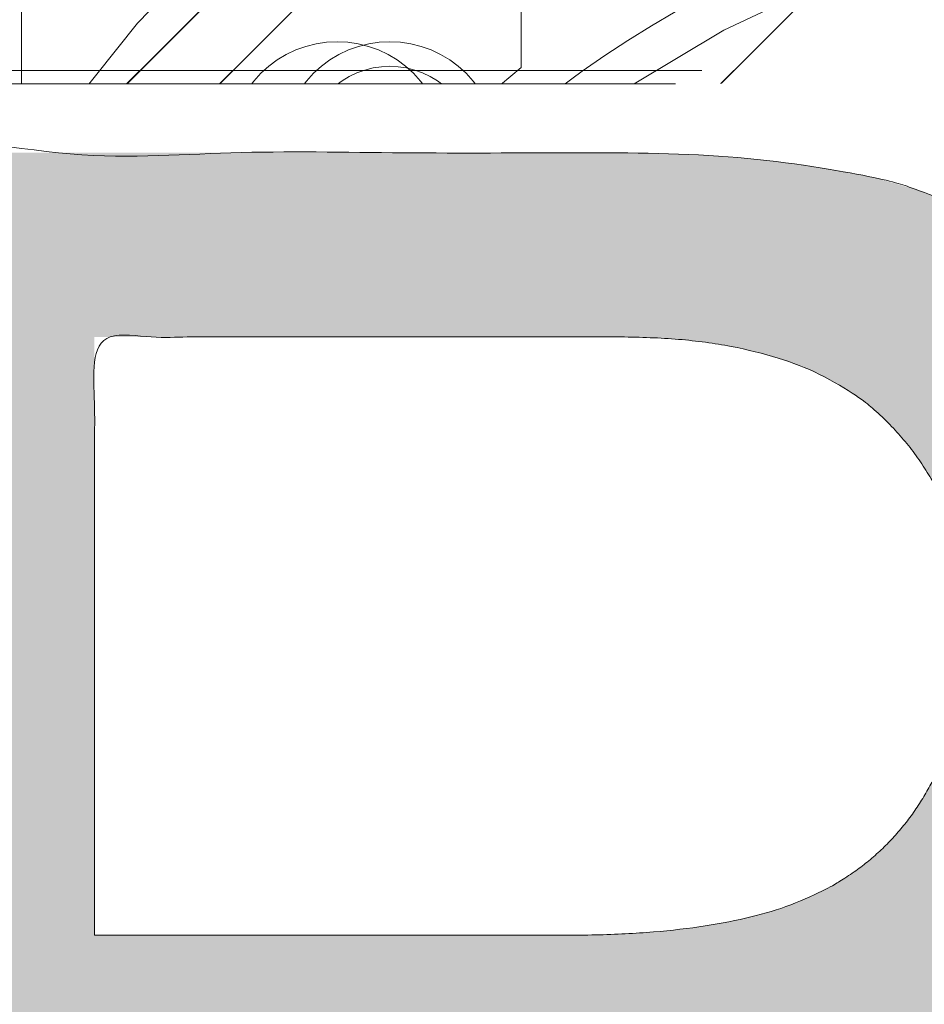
# Model space of a CAD drawing. Header units: inches. Extents: x -416 to -272, y -73 to 47.
# Tile 115 of 206: x -336.56 to -335.2, y -21.8 to -20.33. Entities that reach past the tile are written whole.
import ezdxf

# ---------------------------------------------------------------- set-up
doc = ezdxf.new("R2010")
doc.units = ezdxf.units.IN
doc.header["$LTSCALE"] = 32
doc.header["$MEASUREMENT"] = 0
doc.linetypes.add('Dash Style-1', pattern=[0.083328, 0.041656, -0.041672])
for name, color, linetype, lineweight in [('Black', 7, 'Continuous', 18), ('DashLine', 7, 'Continuous', 13), ('DashLineFill', 7, 'Dash Style-1', 13), ('Drawing', 7, 'Continuous', 18), ('Metal-DeskStructure', 7, 'Continuous', 13), ('None', 7, 'Continuous', 18), ('SolidLine', 7, 'Continuous', 15), ('Wood_1-H', 7, 'Continuous', 13)]:
    doc.layers.add(name, color=color, linetype=linetype, lineweight=lineweight)
pattern_1 = [(45, (0, 0), (-1.61301565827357, 1.935715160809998), []), (45, (-1.0608, 1.0608), (-0.4723460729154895, 0.4167612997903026), [])]

# ---------------------------------------------------------------- blocks, each defined once
blk = doc.blocks.new('1BRPFY-Leg_Plate (2D)')
at = {"layer": 'DashLineFill', "linetype": 'Continuous', "lineweight": 13}
h = blk.add_hatch(dxfattribs=at)
h.set_pattern_fill('Steel', color=253, style=0, pattern_type=2)
h.set_pattern_definition(pattern_1)
edge = h.paths.add_edge_path()
edge.add_arc((-1.704724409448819, 1.704724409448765), 0.1259842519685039, 90, 180, ccw=False)
edge.add_line((-1.704724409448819, 1.830708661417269), (1.704724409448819, 1.830708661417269))
edge.add_arc((1.704724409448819, 1.704724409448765), 0.1259842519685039, 0, 90, ccw=False)
edge.add_line((1.830708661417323, 1.704724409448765), (1.830708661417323, -1.704724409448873))
edge.add_arc((1.704724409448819, -1.704724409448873), 0.125984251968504, -89.99999999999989, 1.1368683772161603e-13, ccw=False)
edge.add_line((1.704724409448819, -1.830708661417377), (-1.704724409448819, -1.830708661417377))
edge.add_arc((-1.704724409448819, -1.704724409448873), 0.125984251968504, 180, 269.99999999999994, ccw=False)
edge.add_line((-1.830708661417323, -1.704724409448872), (-1.830708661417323, 1.704724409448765))
at = {"layer": 'DashLineFill', "flags": 128}
blk.add_lwpolyline([(-1.830708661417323, 1.704724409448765, -0.414213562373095), (-1.704724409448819, 1.830708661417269), (1.704724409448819, 1.830708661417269, -0.414213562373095), (1.830708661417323, 1.704724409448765), (1.830708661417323, -1.704724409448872, -0.414213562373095), (1.704724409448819, -1.830708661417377), (-1.704724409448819, -1.830708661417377, -0.414213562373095), (-1.830708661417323, -1.704724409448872)], format="xyb", close=True, dxfattribs=at)
at = {"layer": 'SolidLine', "flags": 128}
for points in [[(-1.279527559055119, 1.44094488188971), (-1.263705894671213, 1.440167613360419), (-1.248036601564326, 1.437843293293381), (-1.232670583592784, 1.433994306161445), (-1.217755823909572, 1.428657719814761), (-1.203435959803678, 1.421884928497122), (-1.189848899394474, 1.413741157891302), (-1.177125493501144, 1.404304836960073), (-1.165388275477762, 1.393666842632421), (-1.15475028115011, 1.381929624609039), (-1.145313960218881, 1.369206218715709), (-1.137170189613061, 1.355619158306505), (-1.130397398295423, 1.341299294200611), (-1.125060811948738, 1.326384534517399), (-1.121211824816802, 1.311018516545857), (-1.118887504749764, 1.29534922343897), (-1.118110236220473, 1.279527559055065), (-1.118887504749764, 1.263705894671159), (-1.121211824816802, 1.248036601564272), (-1.125060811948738, 1.23267058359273), (-1.130397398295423, 1.217755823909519), (-1.137170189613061, 1.203435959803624), (-1.145313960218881, 1.18984889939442), (-1.15475028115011, 1.17712549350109), (-1.165388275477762, 1.165388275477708), (-1.177125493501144, 1.154750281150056), (-1.189848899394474, 1.145313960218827), (-1.203435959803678, 1.137170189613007), (-1.217755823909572, 1.130397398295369), (-1.232670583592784, 1.125060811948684), (-1.248036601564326, 1.121211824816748), (-1.263705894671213, 1.11888750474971), (-1.279527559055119, 1.118110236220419), (-1.295349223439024, 1.11888750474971), (-1.311018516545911, 1.121211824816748), (-1.326384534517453, 1.125060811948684), (-1.341299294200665, 1.130397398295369), (-1.355619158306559, 1.137170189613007), (-1.369206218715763, 1.145313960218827), (-1.381929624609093, 1.154750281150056), (-1.393666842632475, 1.165388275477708), (-1.404304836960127, 1.17712549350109), (-1.413741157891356, 1.18984889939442), (-1.421884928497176, 1.203435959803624), (-1.428657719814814, 1.217755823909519), (-1.433994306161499, 1.23267058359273), (-1.437843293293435, 1.248036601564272), (-1.440167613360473, 1.263705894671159), (-1.440944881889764, 1.279527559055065), (-1.440167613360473, 1.29534922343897), (-1.437843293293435, 1.311018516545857), (-1.433994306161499, 1.326384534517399), (-1.428657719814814, 1.341299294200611), (-1.421884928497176, 1.355619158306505), (-1.413741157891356, 1.369206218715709), (-1.404304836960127, 1.381929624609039), (-1.393666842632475, 1.393666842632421), (-1.381929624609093, 1.404304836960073), (-1.369206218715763, 1.413741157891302), (-1.355619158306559, 1.421884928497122), (-1.341299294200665, 1.428657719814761), (-1.326384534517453, 1.433994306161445), (-1.311018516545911, 1.437843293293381), (-1.295349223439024, 1.440167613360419)], [(-0.7086614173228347, 0.9153543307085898), (-0.6884019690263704, 0.9143590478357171), (-0.668337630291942, 0.9113827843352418), (-0.6486616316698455, 0.9064542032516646), (-0.6295634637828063, 0.8996207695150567), (-0.6112270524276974, 0.8909482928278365), (-0.5938289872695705, 0.8805202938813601), (-0.5775368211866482, 0.868437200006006), (-0.5625074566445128, 0.854815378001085), (-0.5488856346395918, 0.8397860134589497), (-0.5368025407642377, 0.8234938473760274), (-0.5263745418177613, 0.8060957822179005), (-0.5177020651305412, 0.7877593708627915), (-0.5108686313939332, 0.7686612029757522), (-0.5059400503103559, 0.7489852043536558), (-0.5029637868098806, 0.7289208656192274), (-0.5019685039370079, 0.7086614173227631), (-0.5029637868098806, 0.6884019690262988), (-0.5059400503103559, 0.6683376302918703), (-0.5108686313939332, 0.6486616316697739), (-0.5177020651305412, 0.6295634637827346), (-0.5263745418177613, 0.6112270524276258), (-0.5368025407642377, 0.5938289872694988), (-0.5488856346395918, 0.5775368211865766), (-0.5625074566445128, 0.5625074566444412), (-0.5775368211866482, 0.5488856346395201), (-0.5938289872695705, 0.5368025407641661), (-0.6112270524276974, 0.5263745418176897), (-0.6295634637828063, 0.5177020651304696), (-0.6486616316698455, 0.5108686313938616), (-0.668337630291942, 0.5059400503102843), (-0.6884019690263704, 0.502963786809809), (-0.7086614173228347, 0.5019685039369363), (-0.728920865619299, 0.502963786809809), (-0.7489852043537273, 0.5059400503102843), (-0.7686612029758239, 0.5108686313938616), (-0.7877593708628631, 0.5177020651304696), (-0.8060957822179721, 0.5263745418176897), (-0.823493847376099, 0.5368025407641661), (-0.8397860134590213, 0.5488856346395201), (-0.8548153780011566, 0.5625074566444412), (-0.8684372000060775, 0.5775368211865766), (-0.8805202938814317, 0.5938289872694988), (-0.8909482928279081, 0.6112270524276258), (-0.8996207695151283, 0.6295634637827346), (-0.9064542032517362, 0.6486616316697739), (-0.9113827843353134, 0.6683376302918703), (-0.9143590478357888, 0.6884019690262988), (-0.9153543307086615, 0.7086614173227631), (-0.9143590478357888, 0.7289208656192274), (-0.9113827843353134, 0.7489852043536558), (-0.9064542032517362, 0.7686612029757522), (-0.8996207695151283, 0.7877593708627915), (-0.8909482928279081, 0.8060957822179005), (-0.8805202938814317, 0.8234938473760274), (-0.8684372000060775, 0.8397860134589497), (-0.8548153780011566, 0.854815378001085), (-0.8397860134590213, 0.868437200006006), (-0.823493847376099, 0.8805202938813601), (-0.8060957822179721, 0.8909482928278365), (-0.7877593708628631, 0.8996207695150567), (-0.7686612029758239, 0.9064542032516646), (-0.7489852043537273, 0.9113827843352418), (-0.728920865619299, 0.9143590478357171)]]:
    blk.add_lwpolyline(points, close=True, dxfattribs=at)
blk = doc.blocks.new('1BRPX8-Util_Bkt_Lg-F (2D)')
at = {"layer": 'DashLineFill', "linetype": 'Continuous', "lineweight": 13}
h = blk.add_hatch(dxfattribs=at)
h.set_pattern_fill('Steel', color=253, style=0, pattern_type=2)
h.set_pattern_definition(pattern_1)
edge = h.paths.add_edge_path()
edge.add_line((-4.468503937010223, 7.539370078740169), (-2.421259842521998, 7.539370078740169))
edge.add_line((-2.421259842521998, 7.539370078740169), (-2.421259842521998, 7.917322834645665))
edge.add_arc((-2.303149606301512, 7.91732283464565), 0.1181102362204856, 90.0000000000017, 179.9999999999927, ccw=False)
edge.add_line((-2.303149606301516, 8.035433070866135), (2.303149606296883, 8.035433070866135))
edge.add_arc((2.30314960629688, 7.917322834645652), 0.1181102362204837, 6.423306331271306e-12, 89.99999999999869, ccw=False)
edge.add_line((2.421259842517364, 7.917322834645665), (2.421259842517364, 7.539370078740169))
edge.add_line((2.421259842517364, 7.539370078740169), (4.46850393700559, 7.539370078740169))
edge.add_line((4.46850393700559, 7.539370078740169), (4.46850393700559, 7.405511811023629))
edge.add_line((4.46850393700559, 7.405511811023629), (3.129921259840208, 7.405511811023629))
edge.add_line((3.129921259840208, 7.405511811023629), (3.129921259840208, -2.011811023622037))
edge.add_line((3.129921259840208, -2.011811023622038), (4.46850393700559, -2.011811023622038))
edge.add_line((4.46850393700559, -2.011811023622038), (4.46850393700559, -2.145669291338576))
edge.add_line((4.46850393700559, -2.145669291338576), (2.421259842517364, -2.145669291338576))
edge.add_line((2.421259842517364, -2.145669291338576), (2.421259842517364, -2.523622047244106))
edge.add_arc((2.303149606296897, -2.523622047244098), 0.1181102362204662, 269.9999999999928, 359.9999999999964, ccw=False)
edge.add_line((2.303149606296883, -2.641732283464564), (-2.303149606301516, -2.641732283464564))
edge.add_arc((-2.303149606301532, -2.523622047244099), 0.1181102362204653, 180.0000000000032, 270.0000000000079, ccw=False)
edge.add_line((-2.421259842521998, -2.523622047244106), (-2.421259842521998, -2.145669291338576))
edge.add_line((-2.421259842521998, -2.145669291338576), (-4.468503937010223, -2.145669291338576))
edge.add_line((-4.468503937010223, -2.145669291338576), (-4.468503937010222, -2.011811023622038))
edge.add_line((-4.468503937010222, -2.011811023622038), (-3.129921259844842, -2.011811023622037))
edge.add_line((-3.129921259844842, -2.011811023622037), (-3.129921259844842, 7.405511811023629))
edge.add_line((-3.129921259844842, 7.405511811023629), (-4.468503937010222, 7.405511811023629))
edge.add_line((-4.468503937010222, 7.405511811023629), (-4.468503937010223, 7.539370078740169))
at = {"layer": 'SolidLine', "flags": 128}
blk.add_lwpolyline([(-1.279527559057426, 1.40409055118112), (-1.266932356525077, 1.403471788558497), (-1.254458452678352, 1.401621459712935), (-1.242225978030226, 1.398557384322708), (-1.23035273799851, 1.39430907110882), (-1.218953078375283, 1.388917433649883), (-1.208136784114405, 1.382434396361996), (-1.198008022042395, 1.37492239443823), (-1.188664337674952, 1.36645377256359), (-1.180195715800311, 1.357110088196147), (-1.172683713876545, 1.346981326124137), (-1.166200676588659, 1.336165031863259), (-1.160809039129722, 1.324765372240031), (-1.156560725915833, 1.312892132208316), (-1.153496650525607, 1.300659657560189), (-1.151646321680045, 1.288185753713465), (-1.151027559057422, 1.275590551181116), (-1.151646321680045, 1.262995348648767), (-1.153496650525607, 1.250521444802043), (-1.156560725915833, 1.238288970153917), (-1.160809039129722, 1.226415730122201), (-1.166200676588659, 1.215016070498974), (-1.172683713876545, 1.204199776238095), (-1.180195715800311, 1.194071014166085), (-1.188664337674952, 1.184727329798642), (-1.198008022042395, 1.176258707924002), (-1.208136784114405, 1.168746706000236), (-1.218953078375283, 1.162263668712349), (-1.23035273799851, 1.156872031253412), (-1.242225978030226, 1.152623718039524), (-1.254458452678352, 1.149559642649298), (-1.266932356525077, 1.147709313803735), (-1.279527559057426, 1.147090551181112), (-1.292122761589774, 1.147709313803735), (-1.304596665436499, 1.149559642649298), (-1.316829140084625, 1.152623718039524), (-1.328702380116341, 1.156872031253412), (-1.340102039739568, 1.162263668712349), (-1.350918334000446, 1.168746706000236), (-1.361047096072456, 1.176258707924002), (-1.370390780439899, 1.184727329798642), (-1.37885940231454, 1.194071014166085), (-1.386371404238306, 1.204199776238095), (-1.392854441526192, 1.215016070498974), (-1.398246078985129, 1.226415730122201), (-1.402494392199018, 1.238288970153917), (-1.405558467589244, 1.250521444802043), (-1.407408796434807, 1.262995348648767), (-1.408027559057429, 1.275590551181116), (-1.407408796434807, 1.288185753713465), (-1.405558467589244, 1.300659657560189), (-1.402494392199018, 1.312892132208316), (-1.398246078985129, 1.324765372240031), (-1.392854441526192, 1.336165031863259), (-1.386371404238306, 1.346981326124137), (-1.37885940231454, 1.357110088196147), (-1.370390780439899, 1.36645377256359), (-1.361047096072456, 1.37492239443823), (-1.350918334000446, 1.382434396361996), (-1.340102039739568, 1.388917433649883), (-1.328702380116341, 1.39430907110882), (-1.316829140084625, 1.398557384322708), (-1.304596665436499, 1.401621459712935), (-1.292122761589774, 1.403471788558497)], close=True, dxfattribs=at)
blk.add_lwpolyline([(-0.4571237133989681, 0.3282716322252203), (-0.4952337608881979, 0.3054293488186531), (-0.5353992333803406, 0.2864324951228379), (-0.5772333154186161, 0.2714640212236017), (-0.6203331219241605, 0.2606680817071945), (-0.6642835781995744, 0.2541486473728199), (-0.7086614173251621, 0.2519685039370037), (-0.7530392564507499, 0.2541486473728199), (-0.7969897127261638, 0.2606680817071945), (-0.840089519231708, 0.2714640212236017), (-0.8819236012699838, 0.2864324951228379), (-0.9220890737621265, 0.3054293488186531), (-0.9601991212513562, 0.3282716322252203), (-0.9958867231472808, 0.3547393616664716), (-1.028808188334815, 0.3845776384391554), (-1.058646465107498, 0.4174991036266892), (-1.08511419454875, 0.4531867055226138), (-1.107956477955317, 0.4912967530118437), (-1.126953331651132, 0.5314622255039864), (-1.141921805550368, 0.573296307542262), (-1.152717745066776, 0.6163961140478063), (-1.15923717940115, 0.6603465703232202), (-1.161417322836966, 0.704724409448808), (-1.15923717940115, 0.7491022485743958), (-1.152717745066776, 0.7930527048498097), (-1.141921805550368, 0.836152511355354), (-1.126953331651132, 0.8779865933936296), (-1.107956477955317, 0.9181520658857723), (-1.08511419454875, 0.9562621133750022), (-1.058646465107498, 0.9919497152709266), (-1.028808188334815, 1.024871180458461), (-0.9958867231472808, 1.054709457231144), (-0.9601991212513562, 1.081177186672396), (-0.9220890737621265, 1.104019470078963), (-0.8819236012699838, 1.123016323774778), (-0.840089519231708, 1.137984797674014), (-0.7969897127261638, 1.148780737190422), (-0.7530392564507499, 1.155300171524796), (-0.7086614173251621, 1.157480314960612), (-0.6642835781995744, 1.155300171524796), (-0.6203331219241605, 1.148780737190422), (-0.5772333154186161, 1.137984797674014), (-0.5353992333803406, 1.123016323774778), (-0.4952337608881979, 1.104019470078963), (-0.4571237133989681, 1.081177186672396)], dxfattribs=at)
blk = doc.blocks.new('Slate-LegBrace (2D)')
at = {"layer": 'DashLineFill', "linetype": 'Continuous', "lineweight": 13}
h = blk.add_hatch(dxfattribs=at)
h.set_pattern_fill('Steel', color=253, style=0, pattern_type=2)
h.set_pattern_definition(pattern_1)
edge = h.paths.add_edge_path()
edge.add_line((-2.199587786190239, 0.1351515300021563), (-1.374775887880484, 0.1351515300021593))
edge.add_arc((3.774758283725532e-15, 0.01355418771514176), 1.380142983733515, 5.054592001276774, 174.9454079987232, ccw=False)
edge.add_line((1.374775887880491, 0.1351515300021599), (2.199718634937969, 0.1351515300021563))
edge.add_arc((6.542437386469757e-05, 0.01705725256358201), 2.202821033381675, 3.073127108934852, 176.9268728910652)
h = blk.add_hatch(dxfattribs=at)
h.set_pattern_fill('Steel', color=253, style=0, pattern_type=2)
h.set_pattern_definition(pattern_1)
edge = h.paths.add_edge_path()
edge.add_line((-2.191696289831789, 0.2375138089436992), (-1.463739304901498, 0.2375137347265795))
edge.add_arc((6.542437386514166e-05, 0.01704129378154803), 1.480314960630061, 8.565281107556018, 171.4347188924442, ccw=False)
edge.add_line((1.463870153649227, 0.2375137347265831), (2.191827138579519, 0.2375138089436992))
edge.add_line((2.191827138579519, 0.2375138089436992), (2.19971863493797, 0.1351515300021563))
edge.add_line((2.19971863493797, 0.1351515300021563), (1.374775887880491, 0.1351515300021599))
edge.add_arc((3.33066907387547e-15, 0.01355418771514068), 1.380142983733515, 5.054592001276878, 174.9454079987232)
edge.add_line((-1.374775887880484, 0.1351515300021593), (-2.19958778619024, 0.1351515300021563))
edge.add_line((-2.19958778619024, 0.1351515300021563), (-2.191696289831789, 0.2375138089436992))
h = blk.add_hatch(dxfattribs=at)
h.set_pattern_fill('Steel', color=253, style=0, pattern_type=2)
h.set_pattern_definition(pattern_1)
h.paths.add_polyline_path([(-1.738774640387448, 0.9363963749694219), (-1.747067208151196, 0.9368037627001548), (-1.755279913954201, 0.9380220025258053), (-1.763333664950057, 0.940039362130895), (-1.771150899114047, 0.9428364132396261), (-1.778656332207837, 0.9463862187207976), (-1.785777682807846, 0.9506545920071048), (-1.79244636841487, 0.9556004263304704), (-1.798598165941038, 0.9611760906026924), (-1.80417383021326, 0.9673278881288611), (-1.809119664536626, 0.9739965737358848), (-1.813388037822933, 0.9811179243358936), (-1.816937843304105, 0.9886233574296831), (-1.819734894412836, 0.9964405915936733), (-1.821752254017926, 1.00449434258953), (-1.822970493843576, 1.012707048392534), (-1.823377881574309, 1.020999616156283), (-1.822970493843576, 1.029292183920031), (-1.821752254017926, 1.037504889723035), (-1.819734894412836, 1.045558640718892), (-1.816937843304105, 1.053375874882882), (-1.813388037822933, 1.060881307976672), (-1.809119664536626, 1.06800265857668), (-1.80417383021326, 1.074671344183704), (-1.798598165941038, 1.080823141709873), (-1.79244636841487, 1.086398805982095), (-1.785777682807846, 1.09134464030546), (-1.778656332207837, 1.095613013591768), (-1.771150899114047, 1.099162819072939), (-1.763333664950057, 1.10195987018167), (-1.755279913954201, 1.10397722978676), (-1.747067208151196, 1.10519546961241), (-1.738774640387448, 1.105602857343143), (-1.7304820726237, 1.10519546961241), (-1.722269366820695, 1.10397722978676), (-1.714215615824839, 1.10195987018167), (-1.706398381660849, 1.099162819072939), (-1.698892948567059, 1.095613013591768), (-1.69177159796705, 1.09134464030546), (-1.685102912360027, 1.086398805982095), (-1.678951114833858, 1.080823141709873), (-1.673375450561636, 1.074671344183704), (-1.66842961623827, 1.06800265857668), (-1.664161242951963, 1.060881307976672), (-1.660611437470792, 1.053375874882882), (-1.657814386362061, 1.045558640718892), (-1.655797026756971, 1.037504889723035), (-1.65457878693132, 1.029292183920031), (-1.654171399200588, 1.020999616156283), (-1.65457878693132, 1.012707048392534), (-1.655797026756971, 1.00449434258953), (-1.657814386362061, 0.9964405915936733), (-1.660611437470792, 0.9886233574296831), (-1.664161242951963, 0.9811179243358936), (-1.66842961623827, 0.9739965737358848), (-1.673375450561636, 0.9673278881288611), (-1.678951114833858, 0.9611760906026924), (-1.685102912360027, 0.9556004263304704), (-1.69177159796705, 0.9506545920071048), (-1.698892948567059, 0.9463862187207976), (-1.706398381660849, 0.9428364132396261), (-1.714215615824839, 0.940039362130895), (-1.722269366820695, 0.9380220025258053), (-1.7304820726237, 0.9368037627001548)])
h = blk.add_hatch(dxfattribs=at)
h.set_pattern_fill('Steel', color=253, style=0, pattern_type=2)
h.set_pattern_definition(pattern_1)
h.paths.add_polyline_path([(-2.186309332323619, -0.2676096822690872), (-2.186309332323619, -0.2375137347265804), (-1.992015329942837, -0.2375137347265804), (-1.992015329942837, -0.02575645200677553), (-1.988265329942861, -0.02575645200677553), (-1.988265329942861, 0.7034311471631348), (-1.929210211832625, 0.762486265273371), (-1.734820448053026, 0.762486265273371), (-1.67576532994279, 0.7034311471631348), (-1.67576532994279, -0.02575645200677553), (-1.672015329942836, -0.02575645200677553), (-1.672015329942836, -0.2375137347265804), (-1.477721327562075, -0.2375137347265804), (-1.477721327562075, -0.2676096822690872)])
h = blk.add_hatch(dxfattribs=at)
h.set_pattern_fill('Steel', color=253, style=0, pattern_type=2)
h.set_pattern_definition(pattern_1)
h.paths.add_polyline_path([(-2.177118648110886, 0.237513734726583), (-2.177118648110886, 0.2775137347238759), (-2.1211904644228, 0.2775137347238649), (-2.1211904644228, 0.5187637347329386), (-1.542840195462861, 0.5187637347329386), (-1.542840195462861, 0.2775137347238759), (-1.486912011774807, 0.2775137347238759), (-1.486912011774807, 0.237513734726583)])
at = {"layer": 'DashLineFill', "flags": 128}
for points in [[(-2.199587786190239, 0.1351515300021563), (-1.374775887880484, 0.1351515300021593, -0.9154551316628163), (1.374775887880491, 0.1351515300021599), (2.199718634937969, 0.1351515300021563, 0.9477524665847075)], [(-2.191696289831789, 0.2375138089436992), (-1.463739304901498, 0.2375137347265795, -0.8606629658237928), (1.463870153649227, 0.2375137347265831), (2.191827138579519, 0.2375138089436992), (2.19971863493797, 0.1351515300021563), (1.374775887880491, 0.1351515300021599, 0.9154551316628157), (-1.374775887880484, 0.1351515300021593), (-2.19958778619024, 0.1351515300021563)]]:
    blk.add_lwpolyline(points, format="xyb", close=True, dxfattribs=at)
for points in [[(-1.738774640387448, 0.9363963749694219), (-1.747067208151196, 0.9368037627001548), (-1.755279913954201, 0.9380220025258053), (-1.763333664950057, 0.940039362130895), (-1.771150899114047, 0.9428364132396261), (-1.778656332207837, 0.9463862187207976), (-1.785777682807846, 0.9506545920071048), (-1.79244636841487, 0.9556004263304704), (-1.798598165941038, 0.9611760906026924), (-1.80417383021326, 0.9673278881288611), (-1.809119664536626, 0.9739965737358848), (-1.813388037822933, 0.9811179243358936), (-1.816937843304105, 0.9886233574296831), (-1.819734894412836, 0.9964405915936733), (-1.821752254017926, 1.00449434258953), (-1.822970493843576, 1.012707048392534), (-1.823377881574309, 1.020999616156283), (-1.822970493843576, 1.029292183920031), (-1.821752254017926, 1.037504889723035), (-1.819734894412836, 1.045558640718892), (-1.816937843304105, 1.053375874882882), (-1.813388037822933, 1.060881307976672), (-1.809119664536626, 1.06800265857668), (-1.80417383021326, 1.074671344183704), (-1.798598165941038, 1.080823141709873), (-1.79244636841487, 1.086398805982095), (-1.785777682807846, 1.09134464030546), (-1.778656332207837, 1.095613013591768), (-1.771150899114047, 1.099162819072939), (-1.763333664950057, 1.10195987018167), (-1.755279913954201, 1.10397722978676), (-1.747067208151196, 1.10519546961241), (-1.738774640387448, 1.105602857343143), (-1.7304820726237, 1.10519546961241), (-1.722269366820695, 1.10397722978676), (-1.714215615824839, 1.10195987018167), (-1.706398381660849, 1.099162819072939), (-1.698892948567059, 1.095613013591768), (-1.69177159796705, 1.09134464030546), (-1.685102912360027, 1.086398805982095), (-1.678951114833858, 1.080823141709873), (-1.673375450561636, 1.074671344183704), (-1.66842961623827, 1.06800265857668), (-1.664161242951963, 1.060881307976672), (-1.660611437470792, 1.053375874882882), (-1.657814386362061, 1.045558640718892), (-1.655797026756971, 1.037504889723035), (-1.65457878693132, 1.029292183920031), (-1.654171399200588, 1.020999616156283), (-1.65457878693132, 1.012707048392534), (-1.655797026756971, 1.00449434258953), (-1.657814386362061, 0.9964405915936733), (-1.660611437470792, 0.9886233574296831), (-1.664161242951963, 0.9811179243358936), (-1.66842961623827, 0.9739965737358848), (-1.673375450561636, 0.9673278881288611), (-1.678951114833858, 0.9611760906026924), (-1.685102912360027, 0.9556004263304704), (-1.69177159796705, 0.9506545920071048), (-1.698892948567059, 0.9463862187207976), (-1.706398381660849, 0.9428364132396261), (-1.714215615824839, 0.940039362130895), (-1.722269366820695, 0.9380220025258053), (-1.7304820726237, 0.9368037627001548)], [(-2.186309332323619, -0.2676096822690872), (-2.186309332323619, -0.2375137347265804), (-1.992015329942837, -0.2375137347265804), (-1.992015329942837, -0.02575645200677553), (-1.988265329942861, -0.02575645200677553), (-1.988265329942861, 0.7034311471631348), (-1.929210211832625, 0.762486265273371), (-1.734820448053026, 0.762486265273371), (-1.67576532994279, 0.7034311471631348), (-1.67576532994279, -0.02575645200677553), (-1.672015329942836, -0.02575645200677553), (-1.672015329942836, -0.2375137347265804), (-1.477721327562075, -0.2375137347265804), (-1.477721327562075, -0.2676096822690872)], [(-2.177118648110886, 0.237513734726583), (-2.177118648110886, 0.2775137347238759), (-2.1211904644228, 0.2775137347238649), (-2.1211904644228, 0.5187637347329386), (-1.542840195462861, 0.5187637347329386), (-1.542840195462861, 0.2775137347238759), (-1.486912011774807, 0.2775137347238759), (-1.486912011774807, 0.237513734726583)]]:
    blk.add_lwpolyline(points, close=True, dxfattribs=at)
blk = doc.blocks.new('TLLegSleeve (2D)')
at = {"layer": 'DashLineFill', "linetype": 'Continuous', "lineweight": 13}
h = blk.add_hatch(dxfattribs=at)
h.set_pattern_fill('Steel', color=253, style=0, pattern_type=2)
h.set_pattern_definition(pattern_1)
edge = h.paths.add_edge_path()
edge.add_line((1.08267716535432, 1.402343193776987), (1.08267716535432, 2.913385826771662))
edge.add_arc((-1.707523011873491e-13, 2.913385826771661), 1.08267716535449, 4.479377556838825e-14, 180)
edge.add_line((-1.082677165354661, 2.913385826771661), (-1.08267716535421, 1.402343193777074))
edge.add_arc((-1.332267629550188e-15, 2.886579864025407e-15), 1.771653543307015, 127.6698869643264, 412.330113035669)
edge.add_line((1.08267716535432, 1.402343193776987), (1.08267716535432, 1.402343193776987))
edge = h.paths.add_edge_path()
edge.add_arc((1.665334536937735e-15, 2.91338582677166), 0.7480314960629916, 0, 180, ccw=False)
edge.add_arc((1.665334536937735e-15, 2.91338582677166), 0.7480314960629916, 180, 360, ccw=False)
edge = h.paths.add_edge_path()
edge.add_arc((-1.723066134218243e-13, 9.149983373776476e-17), 1.437007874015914, 0, 180, ccw=False)
edge.add_arc((-1.723066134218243e-13, 5.70119602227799e-16), 1.437007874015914, 180, 360, ccw=False)
at = {"layer": 'DashLine', "color": 8, "flags": 128}
blk.add_lwpolyline([(-0.7794749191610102, -1.458295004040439), (-0.9186594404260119, -1.374871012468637), (-1.048996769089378, -1.278206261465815), (-1.169231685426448, -1.169231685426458), (-1.278206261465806, -1.048996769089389), (-1.374871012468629, -0.9186594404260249), (-1.458295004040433, -0.7794749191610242), (-1.527674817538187, -0.6327836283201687), (-1.582342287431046, -0.4799982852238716), (-1.621770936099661, -0.3225902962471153), (-1.645581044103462, -0.1620755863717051), (-1.653543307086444, -7.741682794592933e-15), (-1.645581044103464, 0.1620755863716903), (-1.621770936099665, 0.3225902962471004), (-1.582342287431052, 0.4799982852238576), (-1.527674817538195, 0.6327836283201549), (-1.458295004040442, 0.7794749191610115), (-1.37487101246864, 0.918659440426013), (-1.278206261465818, 1.048996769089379), (-1.169231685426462, 1.169231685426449), (-1.048996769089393, 1.278206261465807), (-0.9186594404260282, 1.37487101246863), (-0.7794749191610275, 1.458295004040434), (-0.6327836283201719, 1.527674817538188)], dxfattribs=at)
at = {"layer": 'DashLineFill', "flags": 128}
for points in [[(1.08267716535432, 1.402343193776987), (1.08267716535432, 2.913385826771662, 0.9999999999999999), (-1.082677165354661, 2.913385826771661), (-1.08267716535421, 1.402343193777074, 2.931618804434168), (1.08267716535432, 1.402343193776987)], [(-1.437007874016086, 3.308097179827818e-16, -0.9999999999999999), (1.437007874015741, 3.308097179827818e-16, -0.9999999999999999)]]:
    blk.add_lwpolyline(points, format="xyb", close=True, dxfattribs=at)
blk = doc.blocks.new('Group-47')
at = {"layer": 'SolidLine', "flags": 128}
blk.add_lwpolyline([(7.34251968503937, -8.30708661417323, -0.414213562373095), (9.05511811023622, -6.594488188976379, -0.414213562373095), (10.76771653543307, -8.30708661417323, -0.414213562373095), (9.05511811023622, -10.01968503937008, -0.414213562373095)], format="xyb", close=True, dxfattribs=at)
at = {"layer": 'Wood_1-H', "color": 7}
for name in ['1BRPX8-Util_Bkt_Lg-F (2D)', 'TLLegSleeve (2D)', 'Slate-LegBrace (2D)', '1BRPFY-Leg_Plate (2D)']:
    blk.add_blockref(name, (9.05511811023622, -8.30708661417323), dxfattribs=at)
blk = doc.blocks.new('Group-48')
at = {"layer": 'Metal-DeskStructure', "color": 7}
blk.add_open_spline([(-0.5629921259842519, -0.4031061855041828), (-0.5629921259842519, -0.4084102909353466), (-0.5669586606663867, -0.4163664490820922), (-0.5762169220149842, -0.4216705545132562), (-0.5934108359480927, -0.424322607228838), (-0.6185404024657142, -0.424322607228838), (-0.6344117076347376, -0.4203445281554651), (-0.6436699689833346, -0.4163664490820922), (-0.6476377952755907, -0.4070842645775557), (-0.6476377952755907, -0.2008904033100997), (-0.6476377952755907, -6.474738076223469e-07), (-0.8592519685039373, -6.474738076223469e-07), (-1.070866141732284, -6.474738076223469e-07), (-1.070866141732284, -0.2008904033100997), (-1.070866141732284, -0.4070842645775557), (-1.074832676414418, -0.4163664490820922), (-1.084090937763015, -0.4203445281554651), (-1.101284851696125, -0.424322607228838), (-1.12509180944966, -0.424322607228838), (-1.142285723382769, -0.4216705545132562), (-1.151543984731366, -0.4163664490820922), (-1.155511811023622, -0.4084102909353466), (-1.155511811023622, 0), (-1.155511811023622, 0.4084102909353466), (-1.151543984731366, 0.4163664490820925), (-1.142285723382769, 0.4216705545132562), (-1.12509180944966, 0.424321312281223), (-1.101284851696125, 0.424321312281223), (-1.084090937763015, 0.4216705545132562), (-1.074832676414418, 0.4163664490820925), (-1.070866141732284, 0.4097363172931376), (-1.070866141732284, 0.2446479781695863), (-1.070866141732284, 0.08486374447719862), (-0.8592519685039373, 0.08486374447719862), (-0.6476377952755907, 0.08486374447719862), (-0.6476377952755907, 0.2446479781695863), (-0.6476377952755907, 0.4097363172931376), (-0.6436699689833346, 0.4163664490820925), (-0.6344117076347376, 0.4216705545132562), (-0.6185404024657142, 0.424321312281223), (-0.5934108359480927, 0.424321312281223), (-0.5762169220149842, 0.4216705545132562), (-0.5669586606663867, 0.4163664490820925), (-0.5629921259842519, 0.4084102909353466), (-0.5629921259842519, 0), (-0.5629921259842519, -0.4031061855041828)], degree=2, knots=[0, 0, 0, 0.00229950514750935, 0.004599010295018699, 0.006898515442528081, 0.009198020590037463, 0.01175302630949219, 0.01430803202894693, 0.01686303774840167, 0.01941804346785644, 0.1161873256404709, 0.1161873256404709, 0.218122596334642, 0.218122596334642, 0.3148918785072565, 0.3174468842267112, 0.320001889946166, 0.3225568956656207, 0.3251119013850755, 0.3276669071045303, 0.3302219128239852, 0.3327769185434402, 0.3353319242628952, 0.5295095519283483, 0.5320645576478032, 0.5346195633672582, 0.537174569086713, 0.5397295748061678, 0.5422845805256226, 0.5448395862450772, 0.5473945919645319, 0.5499495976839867, 0.6269182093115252, 0.6269182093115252, 0.7288534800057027, 0.7288534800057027, 0.8058220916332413, 0.808377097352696, 0.8109321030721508, 0.8134871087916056, 0.8160421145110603, 0.8183416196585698, 0.8206411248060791, 0.8229406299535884, 0.8252401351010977, 1, 1, 1], dxfattribs=at)
blk = doc.blocks.new('TL14_lower_leg (2D)')
at = {"layer": 'DashLine', "flags": 128}
blk.add_lwpolyline([(-1.377952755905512, -1.783045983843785e-14), (-1.371317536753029, 0.1350629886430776), (-1.351475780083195, 0.2688252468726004), (-1.318618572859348, 0.3999985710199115), (-1.27306234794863, 0.5273196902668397), (-1.215245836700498, 0.6495624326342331), (-1.145725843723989, 0.7655495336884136), (-1.065171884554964, 0.8741639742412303), (-0.9743597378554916, 0.9743597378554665), (-0.8741639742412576, 1.065171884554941), (-0.7655495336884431, 1.14572584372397), (-0.6495624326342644, 1.215245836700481), (-0.5273196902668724, 1.273062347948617), (-0.3999985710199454, 1.318618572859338), (-0.2688252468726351, 1.351475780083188), (-0.135062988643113, 1.371317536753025), (-1.777195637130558e-14, 1.377952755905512), (0.1350629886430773, 1.371317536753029), (0.2688252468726, 1.351475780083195), (0.3999985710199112, 1.318618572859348), (0.5273196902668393, 1.27306234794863)], dxfattribs=at)
blk.add_lwpolyline([(-0.7086614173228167, 0.8700787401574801), (-0.6928397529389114, 0.8693014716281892), (-0.6771704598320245, 0.8669771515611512), (-0.6618044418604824, 0.8631281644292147), (-0.6468896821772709, 0.8577915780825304), (-0.6325698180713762, 0.8510187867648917), (-0.6189827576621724, 0.8428750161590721), (-0.6062593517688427, 0.8334386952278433), (-0.5945221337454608, 0.8228007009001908), (-0.5838841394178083, 0.8110634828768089), (-0.5744478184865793, 0.7983400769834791), (-0.5663040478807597, 0.7847530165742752), (-0.5595312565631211, 0.7704331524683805), (-0.5541946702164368, 0.7555183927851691), (-0.5503456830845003, 0.740152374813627), (-0.5480213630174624, 0.72448308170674), (-0.5472440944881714, 0.7086614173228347), (-0.5480213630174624, 0.6928397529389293), (-0.5503456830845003, 0.6771704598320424), (-0.5541946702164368, 0.6618044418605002), (-0.5595312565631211, 0.6468896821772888), (-0.5663040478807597, 0.6325698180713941), (-0.5744478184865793, 0.6189827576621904), (-0.5838841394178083, 0.6062593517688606), (-0.5945221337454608, 0.5945221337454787), (-0.6062593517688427, 0.5838841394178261), (-0.6189827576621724, 0.5744478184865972), (-0.6325698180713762, 0.5663040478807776), (-0.6468896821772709, 0.559531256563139), (-0.6618044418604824, 0.5541946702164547), (-0.6771704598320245, 0.5503456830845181), (-0.6928397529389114, 0.5480213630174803), (-0.7086614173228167, 0.5472440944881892), (-0.7244830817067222, 0.5480213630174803), (-0.7401523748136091, 0.5503456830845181), (-0.7555183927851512, 0.5541946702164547), (-0.7704331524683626, 0.559531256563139), (-0.7847530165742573, 0.5663040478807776), (-0.7983400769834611, 0.5744478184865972), (-0.811063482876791, 0.5838841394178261), (-0.8228007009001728, 0.5945221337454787), (-0.8334386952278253, 0.6062593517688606), (-0.8428750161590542, 0.6189827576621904), (-0.8510187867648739, 0.6325698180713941), (-0.8577915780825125, 0.6468896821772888), (-0.8631281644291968, 0.6618044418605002), (-0.8669771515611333, 0.6771704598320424), (-0.8693014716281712, 0.6928397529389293), (-0.8700787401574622, 0.7086614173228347), (-0.8693014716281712, 0.72448308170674), (-0.8669771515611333, 0.740152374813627), (-0.8631281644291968, 0.7555183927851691), (-0.8577915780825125, 0.7704331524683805), (-0.8510187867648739, 0.7847530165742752), (-0.8428750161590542, 0.7983400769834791), (-0.8334386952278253, 0.8110634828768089), (-0.8228007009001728, 0.8228007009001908), (-0.811063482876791, 0.8334386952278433), (-0.7983400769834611, 0.8428750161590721), (-0.7847530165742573, 0.8510187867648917), (-0.7704331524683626, 0.8577915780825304), (-0.7555183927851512, 0.8631281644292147), (-0.7401523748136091, 0.8669771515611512), (-0.7244830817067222, 0.8693014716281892)], close=True, dxfattribs=at)
at = {"layer": 'Metal-DeskStructure', "color": 7}
blk.add_blockref('Group-48', (0, 0), dxfattribs=at)
blk = doc.blocks.new('Group-50')
at = {"layer": 'DashLineFill', "linetype": 'Continuous', "lineweight": 13}
h = blk.add_hatch(dxfattribs=at)
h.set_pattern_fill('Steel', color=253, style=0, pattern_type=2)
h.set_pattern_definition(pattern_1)
h.paths.add_polyline_path([(-2.066929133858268, 1.397637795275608), (2.066929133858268, 1.397637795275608), (2.066929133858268, 0.1377952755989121), (2.106299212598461, 0.1377952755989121), (2.106299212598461, -0.1377952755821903), (2.066929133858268, -0.1377952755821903), (2.066929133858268, -5.275590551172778), (2.106299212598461, -5.275590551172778), (2.106299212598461, -5.55118110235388), (2.066929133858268, -5.55118110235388), (2.066929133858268, -5.82677165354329), (-2.066929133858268, -5.82677165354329), (-2.066929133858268, -5.55118110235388), (-2.106299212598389, -5.55118110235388), (-2.106299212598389, -5.275590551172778), (-2.066929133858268, -5.275590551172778), (-2.066929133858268, -0.1377952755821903), (-2.106299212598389, -0.1377952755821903), (-2.106299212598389, 0.1377952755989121), (-2.066929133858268, 0.1377952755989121)])
at = {"layer": 'DashLineFill', "flags": 128}
blk.add_lwpolyline([(-2.066929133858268, 1.397637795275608), (2.066929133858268, 1.397637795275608), (2.066929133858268, 0.1377952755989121), (2.106299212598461, 0.1377952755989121), (2.106299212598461, -0.1377952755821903), (2.066929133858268, -0.1377952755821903), (2.066929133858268, -5.275590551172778), (2.106299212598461, -5.275590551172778), (2.106299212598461, -5.55118110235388), (2.066929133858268, -5.55118110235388), (2.066929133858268, -5.82677165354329), (-2.066929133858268, -5.82677165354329), (-2.066929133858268, -5.55118110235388), (-2.106299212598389, -5.55118110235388), (-2.106299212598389, -5.275590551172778), (-2.066929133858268, -5.275590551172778), (-2.066929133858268, -0.1377952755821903), (-2.106299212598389, -0.1377952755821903), (-2.106299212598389, 0.1377952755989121), (-2.066929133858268, 0.1377952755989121)], close=True, dxfattribs=at)
blk = doc.blocks.new('TL14_upper_leg (2D)')
at = {"layer": 'DashLine', "flags": 128}
blk.add_lwpolyline([(-1.22047244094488, 7.47323834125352e-17), (-1.214595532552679, 0.1196272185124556), (-1.197021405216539, 0.2381023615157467), (-1.167919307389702, 0.3542844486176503), (-1.127569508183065, 0.467054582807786), (-1.076360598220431, 0.5753267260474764), (-1.01478574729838, 0.6780581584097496), (-0.9434379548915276, 0.7742595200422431), (-0.8630043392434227, 0.8630043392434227), (-0.7742595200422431, 0.9434379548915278), (-0.6780581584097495, 1.01478574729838), (-0.5753267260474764, 1.076360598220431), (-0.4670545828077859, 1.127569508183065), (-0.3542844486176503, 1.167919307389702), (-0.2381023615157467, 1.197021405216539), (-0.1196272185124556, 1.214595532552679), (0, 1.22047244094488), (0.1196272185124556, 1.214595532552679), (0.2381023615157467, 1.197021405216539), (0.3542844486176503, 1.167919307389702), (0.4670545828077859, 1.127569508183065), (0.5753267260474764, 1.076360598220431)], dxfattribs=at)
at = {"layer": 'DashLine', "color": 7}
blk.add_blockref('Group-50', (0, 0), dxfattribs=at)
blk = doc.blocks.new('1BRPT9-Bracket (2D)')
at = {"layer": 'DashLineFill', "linetype": 'Continuous', "lineweight": 13}
h = blk.add_hatch(dxfattribs=at)
h.set_pattern_fill('Steel', color=253, style=0, pattern_type=2)
h.set_pattern_definition(pattern_1)
edge = h.paths.add_edge_path()
edge.add_line((-2.32206875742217, -8.74015748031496), (-2.32206875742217, 8.740157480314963))
edge.add_line((-2.32206875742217, 8.740157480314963), (1.677931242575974, 8.740157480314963))
edge.add_arc((1.677931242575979, 8.488188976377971), 0.2519685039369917, -3.979039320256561e-12, 90.0000000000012, ccw=False)
edge.add_line((1.929899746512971, 8.488188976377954), (1.929899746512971, 7.480314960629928))
edge.add_line((1.929899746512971, 7.480314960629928), (2.323600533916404, 7.461135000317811))
edge.add_line((2.323600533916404, 7.461135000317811), (2.323600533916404, -7.480314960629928))
edge.add_line((2.323600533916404, -7.480314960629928), (1.929899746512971, -7.480314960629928))
edge.add_line((1.929899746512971, -7.480314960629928), (1.929899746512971, -8.488188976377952))
edge.add_arc((1.677931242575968, -8.488188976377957), 0.2519685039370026, -90.00000000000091, 1.0800249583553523e-12, ccw=False)
edge.add_line((1.677931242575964, -8.74015748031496), (-2.32206875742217, -8.74015748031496))
blk = doc.blocks.new('Group-72')
at = {"layer": 'Metal-DeskStructure', "linetype": 'Continuous', "lineweight": 0, "true_color": 0xff0000}
h = blk.add_hatch(color=1, dxfattribs=at)
h.paths.add_polyline_path([(-1.987219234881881, -1.274606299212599), (-1.987219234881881, 1.274606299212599), (-0.8719385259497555, 1.274606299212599), (-0.7915355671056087, 1.273487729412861), (-0.7161115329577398, 1.270132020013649), (-0.645666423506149, 1.264539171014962), (-0.5802002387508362, 1.256709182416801), (-0.5197129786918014, 1.246642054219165), (-0.4642046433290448, 1.234337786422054), (-0.4136752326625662, 1.219796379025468), (-0.3681247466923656, 1.203017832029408), (-0.3261402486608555, 1.18341340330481), (-0.2863088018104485, 1.160394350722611), (-0.2486304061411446, 1.133960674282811), (-0.2131050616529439, 1.10411237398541), (-0.1797327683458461, 1.070849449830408), (-0.1485135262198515, 1.034171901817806), (-0.1194473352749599, 0.9940797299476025), (-0.09253419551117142, 0.9505729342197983), (-0.06831236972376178, 0.9047532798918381), (-0.04732012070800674, 0.8577225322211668), (-0.02955744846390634, 0.8094806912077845), (-0.01502435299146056, 0.7600277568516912), (-0.003720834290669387, 0.7093637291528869), (0.004353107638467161, 0.6574886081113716), (0.00919747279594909, 0.604402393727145), (0.0108122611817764, 0.5501050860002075), (0.00814617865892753, 0.4809719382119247), (0.000147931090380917, 0.4145973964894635), (-0.01318248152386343, 0.3509814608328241), (-0.03184505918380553, 0.2901241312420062), (-0.05583980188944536, 0.23202540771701), (-0.08516670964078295, 0.1766852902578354), (-0.1198257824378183, 0.1241037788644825), (-0.1598170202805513, 0.0742808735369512), (-0.2053927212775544, 0.02804076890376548), (-0.2568051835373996, -0.01379234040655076), (-0.3140544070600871, -0.05121845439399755), (-0.3771403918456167, -0.08423757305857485), (-0.4460631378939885, -0.1128496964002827), (-0.5208226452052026, -0.137054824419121), (-0.6014189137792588, -0.1568529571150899), (-0.6878519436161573, -0.1722440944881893), (-0.6570364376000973, -0.1878368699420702), (-0.6281048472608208, -0.203396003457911), (-0.6010571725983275, -0.2189214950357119), (-0.5758934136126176, -0.2344133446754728), (-0.552613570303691, -0.2498715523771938), (-0.5312176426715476, -0.2652961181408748), (-0.5117056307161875, -0.2806870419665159), (-0.4940775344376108, -0.2960443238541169), (-0.4592922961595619, -0.3297530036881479), (-0.4249107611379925, -0.3652110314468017), (-0.3909329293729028, -0.4024184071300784), (-0.3573588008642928, -0.4413751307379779), (-0.3241883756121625, -0.4820812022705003), (-0.2914216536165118, -0.5245366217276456), (-0.2590586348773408, -0.5687413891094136), (-0.2270993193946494, -0.6146955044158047), (0.1981284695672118, -1.274606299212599), (-0.199109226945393, -1.274606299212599), (-0.5274503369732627, -0.7707919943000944), (-0.5624626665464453, -0.7177646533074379), (-0.5959106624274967, -0.667950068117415), (-0.627794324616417, -0.6213482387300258), (-0.6581136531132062, -0.57795916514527), (-0.6868686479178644, -0.5377828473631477), (-0.7140593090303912, -0.5008192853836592), (-0.739685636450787, -0.4670684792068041), (-0.7637476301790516, -0.4365304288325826), (-0.7867246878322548, -0.408532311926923), (-0.8090962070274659, -0.3824013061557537), (-0.8308621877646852, -0.3581374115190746), (-0.8520226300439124, -0.3357406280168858), (-0.872577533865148, -0.3152109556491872), (-0.8925268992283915, -0.2965483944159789), (-0.911870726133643, -0.2797529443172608), (-0.9306090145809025, -0.264824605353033), (-0.9490697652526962, -0.2513512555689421), (-0.9675809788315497, -0.2389207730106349), (-0.9861426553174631, -0.2275331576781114), (-1.004754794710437, -0.2171884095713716), (-1.02341739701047, -0.2078865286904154), (-1.042130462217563, -0.1996275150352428), (-1.060893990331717, -0.192411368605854), (-1.07970798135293, -0.1862380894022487), (-1.094812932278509, -0.1829582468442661), (-1.112138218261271, -0.1801157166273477), (-1.131683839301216, -0.1777104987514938), (-1.153449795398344, -0.1757425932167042), (-1.177436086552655, -0.1742120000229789), (-1.203642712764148, -0.173118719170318), (-1.232069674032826, -0.1724627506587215), (-1.262716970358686, -0.1722440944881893), (-1.642731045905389, -0.1722440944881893), (-1.642731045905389, -1.274606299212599)])
h.paths.add_polyline_path([(-1.642731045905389, 0.1033464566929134), (-0.9376065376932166, 0.1033464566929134), (-0.8829223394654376, 0.1041370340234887), (-0.831366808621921, 0.1065087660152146), (-0.7829399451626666, 0.1104616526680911), (-0.7376417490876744, 0.1159956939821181), (-0.6954722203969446, 0.1231108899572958), (-0.656431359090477, 0.131807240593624), (-0.6205191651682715, 0.1420847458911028), (-0.5877356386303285, 0.1539434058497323), (-0.5574584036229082, 0.1675514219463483), (-0.5290650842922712, 0.183076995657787), (-0.5025556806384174, 0.2005201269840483), (-0.477930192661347, 0.2198808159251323), (-0.4551886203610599, 0.2411590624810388), (-0.4343309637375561, 0.2643548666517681), (-0.4153572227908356, 0.2894682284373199), (-0.3982673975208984, 0.3164991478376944), (-0.3831287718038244, 0.3447916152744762), (-0.3700086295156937, 0.3736896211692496), (-0.3589069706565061, 0.4031931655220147), (-0.3498237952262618, 0.4333022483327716), (-0.3427591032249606, 0.4640168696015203), (-0.3377128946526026, 0.4953370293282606), (-0.3346851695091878, 0.5272627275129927), (-0.3336759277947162, 0.5597939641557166), (-0.3356439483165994, 0.6066395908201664), (-0.3415480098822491, 0.6513658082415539), (-0.3513881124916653, 0.693972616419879), (-0.3651642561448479, 0.7344600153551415), (-0.3828764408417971, 0.7728280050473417), (-0.4045246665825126, 0.8090765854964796), (-0.4301089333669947, 0.8432057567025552), (-0.4596292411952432, 0.8752155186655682), (-0.4934051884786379, 0.9042311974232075), (-0.5317563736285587, 0.9293781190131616), (-0.5746827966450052, 0.9506562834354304), (-0.6221844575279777, 0.9680656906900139), (-0.6742613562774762, 0.9816063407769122), (-0.7309134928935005, 0.9912782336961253), (-0.7921408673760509, 0.9970813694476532), (-0.8579434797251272, 0.9990157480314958), (-1.642731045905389, 0.9990157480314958)])
at = {"layer": 'Metal-DeskStructure', "color": 7}
for points, knots in [([(-1.987219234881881, -1.274606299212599), (-1.987219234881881, 0), (-1.987219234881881, 1.274606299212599), (-1.429578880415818, 1.274606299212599), (-0.5403688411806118, 1.274606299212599), (-0.1958806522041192, 1.131429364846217), (0.0108122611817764, 0.7697165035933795), (0.0108122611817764, 0.2680552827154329), (-0.330446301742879, -0.1194935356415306), (-0.6878519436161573, -0.1722440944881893), (-0.5608220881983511, -0.2346824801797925), (-0.4940775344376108, -0.2960443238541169), (-0.3541291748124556, -0.4273803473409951), (-0.2270993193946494, -0.6146955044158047), (-0.01448542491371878, -0.9446509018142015), (0.1981284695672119, -1.274606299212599), (-0.0004903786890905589, -1.274606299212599), (-0.199109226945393, -1.274606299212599), (-0.3632797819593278, -1.022699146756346), (-0.5274503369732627, -0.7707919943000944), (-0.6706283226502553, -0.5522571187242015), (-0.856866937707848, -0.3208037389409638), (-1.004351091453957, -0.2088454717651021), (-1.07970798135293, -0.1862380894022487), (-1.13568711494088, -0.1722440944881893), (-1.452724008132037, -0.1722440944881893), (-1.642731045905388, -0.1722440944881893), (-1.642731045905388, -0.7234251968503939), (-1.642731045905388, -1.274606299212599), (-1.814975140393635, -1.274606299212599), (-1.987219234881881, -1.274606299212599)], [0, 0, 0, 0.1376097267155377, 0.1376097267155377, 0.1978139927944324, 0.233611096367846, 0.2694081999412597, 0.3052053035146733, 0.3511799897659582, 0.3971546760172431, 0.3971546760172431, 0.4151671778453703, 0.4151671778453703, 0.4532969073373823, 0.4532969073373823, 0.5194264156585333, 0.5194264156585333, 0.5528882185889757, 0.5528882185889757, 0.6035447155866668, 0.6035447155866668, 0.6475600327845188, 0.6915753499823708, 0.7355906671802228, 0.7355906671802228, 0.7678723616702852, 0.8161582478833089, 0.8161582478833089, 0.9562281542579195, 0.9562281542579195, 1, 1, 1]), ([(-1.642731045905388, 0.1033464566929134), (-1.290168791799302, 0.1033464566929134), (-0.7126124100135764, 0.1033464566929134), (-0.4628588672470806, 0.2045403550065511), (-0.3336759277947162, 0.4284579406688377), (-0.3336759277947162, 0.7514152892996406), (-0.5855825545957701, 0.9990157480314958), (-1.250337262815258, 0.9990157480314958), (-1.642731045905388, 0.9990157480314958), (-1.642731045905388, 0.5511811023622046), (-1.642731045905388, 0.1033464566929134)], [0, 0, 0, 0.1307339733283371, 0.2141642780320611, 0.2975945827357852, 0.3810248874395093, 0.5027510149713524, 0.6244771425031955, 0.7998494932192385, 0.7998494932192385, 1, 1, 1])]:
    blk.add_open_spline(points, degree=2, knots=knots, dxfattribs=at)
blk = doc.blocks.new('SlateLegLocator-R2')
at = {"color": 255, "linetype": 'Dash Style-1', "lineweight": 5}
blk.add_wipeout([(-2.106299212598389, 1.3779527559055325), (2.10629921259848, 1.3779527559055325), (2.10629921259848, -5.807086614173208), (-2.106299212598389, -5.807086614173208)], dxfattribs=at).dxf.layer = 'Black'
at = {"layer": 'Black', "linetype": 'Dash Style-1', "lineweight": 5, "flags": 128}
blk.add_lwpolyline([(-2.106299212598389, 1.377952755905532), (2.106299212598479, 1.377952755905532), (2.106299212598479, -5.807086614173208), (-2.106299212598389, -5.807086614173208)], close=True, dxfattribs=at)
at = {"layer": 'Metal-DeskStructure', "color": 7}
blk.add_blockref('Group-72', (0, 0), dxfattribs=at)
blk = doc.blocks.new('Group-74')
at = {"layer": 'None', "color": 7}
for name, p in [('1BRPT9-Bracket (2D)', (8.976377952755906, -12.00787401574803)), ('1BRPFY-Leg_Plate (2D)', (8.976377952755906, -8.30708661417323)), ('TL14_upper_leg (2D)', (8.976377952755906, -8.30708661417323)), ('TL14_lower_leg (2D)', (8.976377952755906, -8.30708661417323))]:
    blk.add_blockref(name, p, dxfattribs=at)
blk.add_blockref('SlateLegLocator-R2', (8.976377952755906, -8.30708661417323), dxfattribs=at)
blk = doc.blocks.new('Group-78')
at = {"layer": 'None'}
blk.add_blockref('Group-47', (0, 0), dxfattribs=at)
blk.add_blockref('Group-74', (0, 0), dxfattribs=at)
blk = doc.blocks.new('SL Credenza Desk (2D)')
at = {"layer": 'None'}
blk.add_blockref('Group-78', (0, 0), dxfattribs=at)
at = {"layer": 'Drawing', "color": 0, "flags": 1}
for tag in ['Tag', 'Catalog', 'Option1', 'Option2', 'Option3', 'Option4', 'Option5', 'Option6', 'Option7', 'Option8', 'Option9', 'Option10', 'Option11', 'Option12', 'Custom', 'FinishGroup', 'Discount', 'Item2', 'Item3', 'Item6', 'Item9', 'Item10', 'Item12', 'Item13', 'Item16', 'Item19', 'Item20', 'Item21', 'Item22', 'Item23', 'Item24', 'Item25', 'Item8', 'Item18', 'Item1', 'Item4', 'Item5', 'Item7', 'Item11', 'Item14', 'Item15', 'Item17']:
    blk.add_attdef(tag, (15.71916659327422, -28.99901361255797), '', height=0.007086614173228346, dxfattribs=at)
blk = doc.blocks.new('Group-79')
at = {"layer": 'Drawing'}
blk.add_blockref('SL Credenza Desk (2D)', (15.67979651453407, 1.485347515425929), dxfattribs=at)
at = {"layer": 'Drawing', "color": 0, "flags": 1}
for tag in ['Tag', 'Catalog', 'Option1', 'Option2', 'Option3', 'Option4', 'Option5', 'Option6', 'Option7', 'Option8', 'Option9', 'Option10', 'Option11', 'Option12', 'Custom', 'FinishGroup', 'Discount', 'Item2', 'Item3', 'Item6', 'Item9', 'Item10', 'Item12', 'Item13', 'Item16', 'Item19', 'Item20', 'Item21', 'Item22', 'Item23', 'Item24', 'Item25', 'Item8', 'Item18', 'Item1', 'Item4', 'Item5', 'Item7', 'Item11', 'Item14', 'Item15', 'Item17']:
    blk.add_attdef(tag, (15.71916659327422, -28.99901361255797), '', height=0.007086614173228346, dxfattribs=at)

msp = doc.modelspace()

# ---------------------------------------------------------------- block references
at = {"layer": 'Drawing', "color": 7}
msp.add_blockref('Group-79', (-359.4593240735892, -14.97747349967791), dxfattribs=at)

doc.saveas('drawing.dxf')
